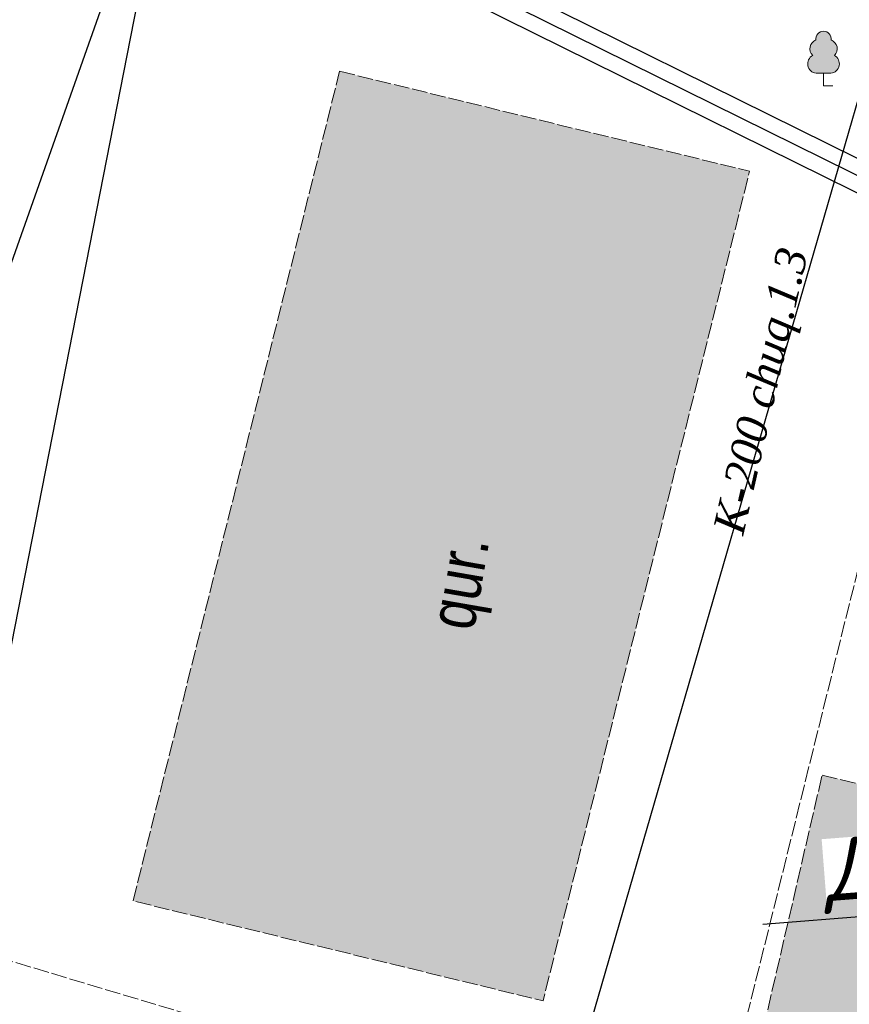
# Model space of a CAD drawing. Extents: x 352696 to 405256, y 4162769 to 4241487.
# Tile 81 of 148: x 403999 to 404025, y 4240208 to 4240239. Entities that reach past the tile are written whole.
import ezdxf
from ezdxf import colors
from ezdxf.entities.mleader import LeaderData, LeaderLine
from ezdxf.math import Vec2, Vec3

# ---------------------------------------------------------------- set-up
doc = ezdxf.new("R2010")
doc.units = 0
doc.header["$LTSCALE"] = 0.5
doc.header["$MEASUREMENT"] = 0
doc.linetypes.add('Build_Contour_Resid_m1', pattern=[1, 1, 0])
doc.linetypes.add('Commnctn_Gas_Line_Ground_m1', pattern=[1, 1, 0])
for name, color, linetype in [('(014) Водопровод', 5, 'ИК_Водопровод -------в--------'), ('(017) Канализация', 33, 'KANALIS_K_1'), ('(028) Гидротехн.', 7, 'Continuous'), ('--Выноски', 164, 'Continuous'), ('кабель', 1, 'Continuous')]:
    doc.layers.add(name, color=color, linetype=linetype)
doc.layers.add('.', color=7, linetype='Continuous', lineweight=15)
for name, color, linetype, true_color in [('BUILD_RESID_CNTUR_P', 7, 'Continuous', 0x000000), ('BUILD_RESID_TITLE_T', 7, 'Continuous', 0x000000), ('COMMN_OBJCT_GAS##_L', 7, 'Continuous', 0x000000)]:
    doc.layers.add(name, color=color, linetype=linetype, true_color=true_color)
doc.layers.add('COMMN_OBJCT_CNLIZ_T', color=7, linetype='Continuous', lineweight=15, true_color=0x000000)
doc.layers.add('GREEN_VGTAT_#####_B', color=7, linetype='Continuous', lineweight=15, true_color=0x000000)
doc.styles.add('--ЭОМ', font='ARIALN.TTF')
doc.styles.add('S', font='txtwr', dxfattribs={"oblique": 15})
doc.styles.add('БМ-431 (Times New Roman К)', font='timesi.ttf', dxfattribs={"height": 1})
doc.styles.add('Р-131 (Arial Narrow)', font='ARIALN.TTF', dxfattribs={"height": 1})
doc.linetypes.add('KANALIS_K_1', pattern='A,1,[">",Standard,S=1.8,R=0,X=-0.9,Y=-0.9],3,-1,["К",Standard,S=1.8,R=0,X=-0.9,Y=-0.9],-1,10', length=16)
doc.linetypes.add('ИК_Водопровод -------в--------', pattern='A,9,-0.6,["В",Standard,S=1.2,R=0,X=0,Y=-0.6],-1.2', length=10.8)
doc.linetypes.add('ИК_Э_КАБ_ВН', pattern='A,8,-2,["<<",Standard,S=1,R=0,X=0,Y=-0.5],8,[">>",Standard,S=1,R=0,X=-1,Y=-0.5],-2', length=20)

# ---------------------------------------------------------------- blocks, each defined once
blk = doc.blocks.new('CharacteristicFol_m1')
at = {"layer": 'GREEN_VGTAT_#####_B', "linetype": 'Continuous', "lineweight": 13, "true_color": 0xfffffe}
h = blk.add_hatch(color=7, dxfattribs=at)
h.dxf.hatch_style = 1
h.paths.add_polyline_path([(0.698, 1.946, 0.545245), (0.495, 2.937, 0.44906), (0, 3.5, 0.44906), (-0.495, 2.937, 0.545245), (-0.698, 1.946, 0.73339), (-0.476, 0.8), (0.476, 0.8, 0.73339)])
at = {"layer": 'GREEN_VGTAT_#####_B', "color": 18, "linetype": 'Continuous', "lineweight": 13, "true_color": 0x000000}
for p, q in [((-0.476, 0.8), (0.476, 0.8)), ((0, 0), (0, 0.8)), ((0, 0), (0, 0.8)), ((0, 0), (0.6, 0))]:
    blk.add_line(p, q, dxfattribs=at)
for centre, radius, start, end in [((0.003, 2.999), 0.501, 90.29107, 187.02287), ((-0.003, 2.999), 0.501, 352.97713, 89.70893), ((-0.277, 2.377), 0.602, 111.24521, 225.65006), ((0.277, 2.377), 0.602, 314.34994, 68.75479), ((-0.406, 1.408), 0.612, 118.41951, 263.44333), ((0.406, 1.408), 0.612, 276.55667, 61.58049)]:
    blk.add_arc(centre, radius, start, end, dxfattribs=at)
blk = doc.blocks.new('wewewrwerwer')
at = {"layer": '(014) Водопровод', "flags": 128}
blk.add_lwpolyline([(403057.771, 4240198.611), (403081.724, 4240320.576), (403100.516, 4240315.974), (403177.328, 4240298.135)], dxfattribs=at)
at = {"layer": '(017) Канализация', "linetype": 'KANALIS_K_1', "flags": 128}
blk.add_lwpolyline([(403095.546, 4240259.188), (403079.9, 4240205.21), (403097.691, 4240178.579), (403117.752, 4240170.709)], dxfattribs=at)
at = {"layer": '(028) Гидротехн.'}
for points in [[(403136.94, 4240211.16), (403063.18, 4240247.6), (403017.021, 4240269.3), (403007.445, 4240272.274)], [(403136.497, 4240210.264), (403062.746, 4240246.699), (403016.658, 4240268.366), (403007.148, 4240271.319)]]:
    blk.add_lwpolyline(points, dxfattribs=at)
at = {"layer": '(028) Гидротехн.', "color": 3}
blk.add_lwpolyline([(403136.988, 4240210.596), (403062.963, 4240247.15), (403016.84, 4240268.833), (403007.296, 4240271.796)], dxfattribs=at)
at = {"layer": 'BUILD_RESID_CNTUR_P', "color": 18, "linetype": 'Build_Contour_Resid_m1', "lineweight": 13, "true_color": 0x000000, "flags": 128}
blk.add_lwpolyline([(403072.37, 4240237.63), (403085.55, 4240234.42), (403078.91, 4240207.77), (403065.73, 4240210.98)], close=True, dxfattribs=at)
at = {"layer": 'BUILD_RESID_CNTUR_P', "color": 18, "linetype": 'Build_Contour_Resid_m1', "lineweight": 13, "true_color": 0x000000}
blk.add_lwpolyline([(403085.05, 4240202.81), (403087.88, 4240215.02), (403151.11, 4240199.83), (403148.22, 4240187.61)], close=True, dxfattribs=at)
at = {"layer": 'COMMN_OBJCT_GAS##_L', "color": 30, "linetype": 'Commnctn_Gas_Line_Ground_m1', "lineweight": 15, "true_color": 0xff7d00, "flags": 128}
for points in [[(403130.24, 4240160.101), (403112.009, 4240165.291), (403097.223, 4240169.499), (403090.418, 4240180.521), (403087.876, 4240188.936), (403084.255, 4240202.414), (403091.595, 4240231.929), (403121.143, 4240217.108), (403150.307, 4240202.19)], [(403084.283, 4240202.308), (403060.659, 4240209.391), (403042.181, 4240214.239), (403041.623, 4240228.433)]]:
    blk.add_lwpolyline(points, dxfattribs=at)
at = {"layer": 'кабель', "color": 1, "linetype": 'ИК_Э_КАБ_ВН'}
blk.add_lwpolyline([(403018.142, 4240116.222), (403019.782, 4240116.456), (403016.332, 4240137.84), (403018.159, 4240156.442), (403028.671, 4240177.634), (403041.46, 4240186.91), (403052.283, 4240191.39), (403059.455, 4240224.804), (403070.415, 4240255.804), (403082.053, 4240311.938), (403085.429, 4240326.355), (403096.923, 4240323.351), (403102.405, 4240350.301), (403095.399, 4240351.692), (403095.399, 4240351.692)], dxfattribs=at)
at = {"layer": 'GREEN_VGTAT_#####_B', "color": 18, "true_color": 0x000000, "xscale": 0.5, "yscale": 0.5, "zscale": 0.5}
blk.add_blockref('CharacteristicFol_m1', (403087.926, 4240237.167), dxfattribs=at)
at = {"color": 7, "style": 'S', "oblique": 15, "flags": 8}
blk.add_attdef('SK', (403148.112, 4240555.257), '', height=2, dxfattribs=at)
at = {"layer": 'BUILD_RESID_TITLE_T', "color": 18, "true_color": 0x000000, "style": 'Р-131 (Arial Narrow)'}
blk.add_text('qur.', height=1.5, rotation=80.2018, dxfattribs=at).set_placement((403076.68, 4240219.623))
at = {"layer": 'COMMN_OBJCT_CNLIZ_T', "color": 18, "linetype": 'Continuous', "true_color": 0x000000, "style": 'БМ-431 (Times New Roman К)'}
blk.add_text('K-200 chuq.1.3', height=1, rotation=77.0896, dxfattribs=at).set_placement((403085.344, 4240222.699))
blk = doc.blocks.new('rw32234324324324')
at = {"layer": '.'}
h = blk.add_hatch(color=41, dxfattribs=at)
h.dxf.hatch_style = 1
h.paths.add_polyline_path([(403591.26, 4240332.78), (403593.82, 4240344.55), (403535.09, 4240357.25), (403532.64, 4240345.31)])
h.paths.add_polyline_path([(403635.758, 4240323.046), (403637.05, 4240329.43), (403637.292, 4240329.378), (403638.43, 4240334.64), (403609.16, 4240340.97), (403606.562, 4240328.954)])
h.paths.add_polyline_path([(403637.05, 4240329.43), (403666.52, 4240322.89), (403664.12, 4240311.03), (403634.65, 4240317.57)])
h.paths.add_polyline_path([(403669.51, 4240335.35), (403681.23, 4240332.59), (403677.84, 4240316.79), (403677.7, 4240316.824), (403674.6, 4240303.23), (403664.18, 4240305.54), (403668.506, 4240324.513), (403667.51, 4240324.7)])
h.paths.add_polyline_path([(403659.37, 4240292.68), (403670.35, 4240290.4), (403654.42, 4240213.8), (403643.44, 4240216.08)])
h.paths.add_polyline_path([(403583.07, 4240274.78), (403576.78, 4240245.53), (403588.44, 4240243.25), (403594.73, 4240272.5)])
h.paths.add_polyline_path([(403572.37, 4240237.63), (403585.55, 4240234.42), (403578.91, 4240207.77), (403565.73, 4240210.98)])
h.paths.add_polyline_path([(403584.66, 4240305.1), (403578.37, 4240275.85), (403589.67, 4240273.63), (403590.89, 4240279.317), (403596.292, 4240278.28), (403598.443, 4240290.374), (403593.729, 4240291.171), (403595.96, 4240302.88)])
h.paths.add_polyline_path([(403585.05, 4240202.81), (403587.88, 4240215.02), (403651.11, 4240199.83), (403648.22, 4240187.61)])
h.paths.add_polyline_path([(403609.98, 4240297.66), (403615.443, 4240296.498), (403614.194, 4240290.629), (403608.731, 4240291.792)])
h.paths.add_polyline_path([(403601.481, 4240257.717), (403622, 4240253.62), (403623.19, 4240259.58), (403607.566, 4240262.7), (403608.61, 4240268.92), (403609.772, 4240268.725), (403611.4, 4240276.88), (403605.812, 4240278.07)])
h.paths.add_polyline_path([(403628.997, 4240289.469), (403629.83, 4240293.46), (403623.87, 4240294.705), (403623.037, 4240290.713)])
at = {"layer": 'BUILD_RESID_CNTUR_P', "color": 18, "linetype": 'Build_Contour_Resid_m1', "lineweight": 13, "true_color": 0x000000, "flags": 128}
blk.add_lwpolyline([(403572.37, 4240237.63), (403585.55, 4240234.42), (403578.91, 4240207.77), (403565.73, 4240210.98), (403572.37, 4240237.63)], dxfattribs=at)
at = {"layer": 'BUILD_RESID_CNTUR_P', "color": 18, "linetype": 'Build_Contour_Resid_m1', "lineweight": 13, "true_color": 0x000000}
blk.add_lwpolyline([(403585.05, 4240202.81), (403587.88, 4240215.02), (403651.11, 4240199.83), (403648.22, 4240187.61)], close=True, dxfattribs=at)
blk = doc.blocks.new('_None')

msp = doc.modelspace()

# ---------------------------------------------------------------- hatches: boundary and pattern name
at = {"layer": '.', "lineweight": 20, "ltscale": 100, "true_color": 0xffffff}
h = msp.add_hatch(color=7, dxfattribs=at)
h.dxf.hatch_style = 1
h.paths.add_polyline_path([(404243.2569, 4240159.2004), (404243.2569, 4240381.9504), (403943.045, 4240381.9504), (403943.045, 4240159.2004)])
h.paths.add_polyline_path([(404239.5069, 4240206.3173), (404239.5069, 4240172.6986), (403958.045, 4240172.6986), (403958.045, 4240378.2004), (404239.5069, 4240378.2004)], flags=16)

# ---------------------------------------------------------------- block references
at = {"color": 1, "linetype": 'Continuous', "lineweight": 50}
for name, p in [('wewewrwerwer', (936.52, 0)), ('rw32234324324324', (436.52, 0))]:
    msp.add_blockref(name, p, dxfattribs=at)

# ---------------------------------------------------------------- next in the draw order: leaders
at = {"layer": '--Выноски', "linetype": 'Continuous'}
ml = msp.add_multileader_mtext('Standard', dxfattribs=at)
ml.set_content('{\\fISOCPEUR|b1|i1|c204|p34;Дизель-генератор}', color=256, style='--ЭОМ')
ml.set_leader_properties(color=256)
ml.set_arrow_properties(name='NONE')
ml.build(insert=Vec2(0, 0))
ml.multileader.update_dxf_attribs({"has_dogleg": 0, "text_left_attachment_type": 6, "text_right_attachment_type": 6, "dogleg_length": 1, "arrow_head_size": 0})
ctx = ml.context
ctx.base_point, ctx.char_height, ctx.arrow_head_size, ctx.landing_gap_size, ctx.plane_origin, ctx.plane_x_axis, ctx.plane_y_axis = Vec3(404022.9877, 4240210.2643), 2, 0, 0.5, Vec3(404089.6748, 4240221.2437), Vec3(0.9969589, 0.0779289), Vec3(-0.0779289, 0.9969589)
ctx.left_attachment, ctx.right_attachment, ctx.text_align_type = 6, 6, 2
notes = []
notes.append((ctx, [(1, (1, 1, 0), (404048.7576, 4240212.2786), (-0.9969589, -0.0779289), 1, [(0, [(404057.9065, 4240222.3797)], 0, [])])]))
ctx.mtext.insert, ctx.mtext.text_direction, ctx.mtext.rotation, ctx.mtext.alignment, ctx.mtext.flow_direction = Vec3(404047.061, 4240214.7356), Vec3(0.9969589, 0.0779289), 0.078008, 3, 5
ctx.mtext.has_bg_fill, ctx.mtext.bg_color, ctx.mtext.bg_scale_factor, ctx.mtext.bg_transparency, ctx.mtext.use_window_bg_color = 1, -1073741824, 1, 0, 1
for ctx, leaders in notes:
    for number, flags, end, landing, length, lines in leaders:
        leader = LeaderData()
        leader.index, (leader.has_last_leader_line, leader.has_dogleg_vector, leader.attachment_direction) = number, flags
        leader.last_leader_point, leader.dogleg_vector, leader.dogleg_length = Vec3(end), Vec3(landing), length
        for number, points, colour, breaks in lines:
            line = LeaderLine()
            line.index, line.vertices, line.color, line.breaks = number, Vec3.list(points), colors.encode_raw_color(colour), breaks
            leader.lines.append(line)
        ctx.leaders.append(leader)

doc.saveas('drawing.dxf')
